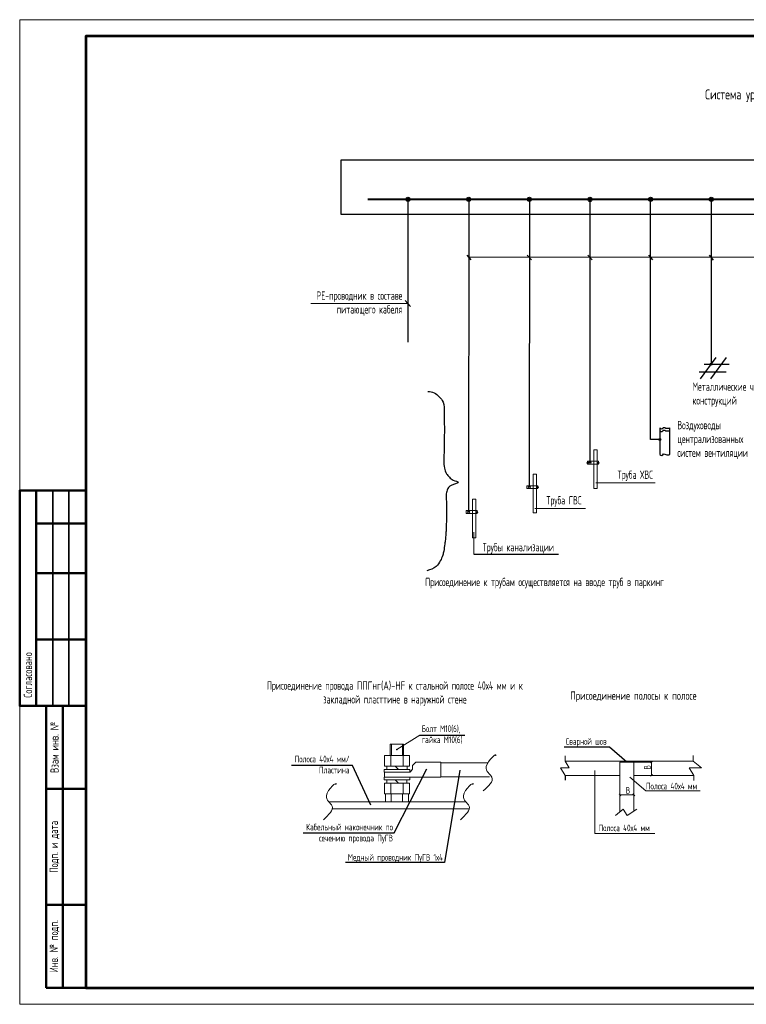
# Model space of a CAD drawing. Header units: millimetres. Extents: x -101899 to 582947, y -77476 to 345289.
# Tile 13 of 100: x 114040 to 135961, y -77476 to -47776. Entities that reach past the tile are written whole.
import ezdxf

# ---------------------------------------------------------------- set-up
doc = ezdxf.new("R2010")
doc.units = ezdxf.units.MM
doc.linetypes.add('ACAD_ISO02W100', pattern=[15, 12, -3])
doc.layers.add('$_ЭОМ', color=140, linetype='Continuous')
for name, color, linetype, lineweight in [('_ЭОМ_Текст', 7, 'Continuous', 20), ('A-DETL-____-THIN', 7, 'Continuous', 18), ('A-DETL-GENF-OTLN', 7, 'Continuous', 9), ('ФОРМАТ', 7, 'Continuous', 18)]:
    doc.layers.add(name, color=color, linetype=linetype, lineweight=lineweight)
doc.layers.add('A-DETL-____-OTLN', color=7, linetype='Continuous', lineweight=9, true_color=0x00a600)
doc.styles.add('$_Electrical_gost', font='cs_gost2304.shx', dxfattribs={"width": 0.8})
doc.styles.add('gost 207', font='cs_gost2304.shx', dxfattribs={"width": 0.7, "height": 2})

# ---------------------------------------------------------------- blocks, each defined once
blk = doc.blocks.new('*U65')
at = {"layer": 'ФОРМАТ', "lineweight": 50}
for p, q in [((5, 155), (5, 90)), ((5, 145), (20, 145)), ((5, 130), (20, 130)), ((5, 110), (20, 110)), ((8, 65), (8, 90)), ((13, 5), (13, 90)), ((8, 30), (8, 65)), ((8, 65), (20, 65)), ((8, 5), (8, 30)), ((8, 30), (20, 30)), ((20, 5), (8, 5))]:
    blk.add_line(p, q, dxfattribs=at)
at = {"layer": 'ФОРМАТ', "lineweight": 35}
for p, q in [((10, 155), (10, 90)), ((14.84, 155), (14.84, 90)), ((8, 90), (20, 90)), ((8, 90), (20, 90))]:
    blk.add_line(p, q, dxfattribs=at)
at = {"layer": 'ФОРМАТ'}
blk.add_lwpolyline([(0, 297), (630, 297), (630, 0), (0, 0)], close=True, dxfattribs=at)
at = {"layer": 'ФОРМАТ', "lineweight": 53}
blk.add_lwpolyline([(20, 5), (625, 5), (625, 292), (20, 292)], close=True, dxfattribs=at)
at = {"layer": 'ФОРМАТ', "lineweight": 50}
blk.add_lwpolyline([(20, 90), (0, 90), (0, 155), (20, 155)], dxfattribs=at)
at = {"layer": 'ФОРМАТ', "lineweight": 15, "char_height": 2.5, "rotation": 90, "style": '$_Electrical_gost'}
for s, insert, width, attachment_point in [('\\pxl1,t1;Согласовано', (2.5, 90), 65, 4), ('Взам инв. №', (10.5, 77.5), 25, 5), ('Подп. и дата', (10.5, 47.5), 35, 5), ('Инв. № подп.', (10.5, 17.5), 25, 5)]:
    blk.add_mtext(s, dxfattribs=dict(at, insert=insert, width=width, attachment_point=attachment_point))

msp = doc.modelspace()

# ---------------------------------------------------------------- hatches: boundary and pattern name
at = {"lineweight": -3}
h = msp.add_hatch(color=256, dxfattribs=at)
h.dxf.hatch_style = 1
h.paths.add_polyline_path([(125818.7, -53195.1, 1), (125689.7, -53195.1, 1)])
h = msp.add_hatch(color=256, dxfattribs=at)
h.dxf.hatch_style = 1
h.paths.add_polyline_path([(127650, -53195.1, 1), (127521.1, -53195.1, 1)])
h = msp.add_hatch(color=256, dxfattribs=at)
h.dxf.hatch_style = 1
h.paths.add_polyline_path([(129479.8, -53195, 1), (129350.9, -53195, 1)])
h = msp.add_hatch(color=256, dxfattribs=at)
h.dxf.hatch_style = 1
h.paths.add_polyline_path([(131309.3, -53195.9, 1), (131180.4, -53195.9, 1)])
h = msp.add_hatch(color=256, dxfattribs=at)
h.dxf.hatch_style = 1
h.paths.add_polyline_path([(133138.5, -53195.1, 1), (133009.6, -53195.1, 1)])
h = msp.add_hatch(color=256, dxfattribs=at)
h.dxf.hatch_style = 1
h.paths.add_polyline_path([(134968.5, -53195, 1), (134839.5, -53195, 1)])
at = {"ltscale": 20}
for points in [[(134903.2, -58139.5, 1.0000009), (134903.2, -58193.6, 1)], [(133351.2, -60413.3, -1.0000009), (133351.2, -60467.4, -1)]]:
    msp.add_hatch(color=7, dxfattribs=at).paths.add_polyline_path(points)
at = {"linetype": 'Continuous', "lineweight": 5}
for points in [[(131192.2, -61139.5, 1), (131152.6, -61139.5, 1)], [(131520.5, -61139.5, 1), (131480.9, -61139.5, 1)], [(129691, -61875.3, 1), (129651.4, -61875.3, 1)], [(127861.2, -62627.8, 1), (127821.6, -62627.8, 1)]]:
    msp.add_hatch(color=7, dxfattribs=at).paths.add_polyline_path(points)
at = {"layer": 'A-DETL-GENF-OTLN'}
msp.add_hatch(color=256, dxfattribs=at).paths.add_polyline_path([(125416.7, -69801.1), (125421.1, -69799.9), (125424.3, -69796.7), (125425.4, -69792.3), (125424.3, -69788), (125421.1, -69784.8), (125416.7, -69783.6), (125412.3, -69784.8), (125409.1, -69788), (125407.9, -69792.3), (125409.1, -69796.7), (125412.3, -69799.9)], flags=0)

# ---------------------------------------------------------------- linework, layer by layer
at = {"linetype": 'ACAD_ISO02W100'}
for p, q in [((123739.5, -52006.2), (147513.6, -52006.2)), ((123739.5, -53652.9), (123739.5, -52006.2)), ((147513.6, -53652.9), (123739.5, -53652.9))]:
    msp.add_line(p, q, dxfattribs=at)
at = {"linetype": 'Continuous'}
for p, q in [((127585.6, -53195.1), (127584.7, -62628)), ((129415.3, -53195), (129414.4, -61875.6)), ((131244.8, -53195), (131244, -61139.6)), ((133074.1, -60440.3), (133074.1, -53195)), ((134904, -53195), (134903.2, -58166.6)), ((133351.2, -60440.3), (133074.1, -60440.3))]:
    msp.add_line(p, q, dxfattribs=at)
for p, q in [((127524.6, -54877.3), (127646.5, -55023.2)), ((129354.3, -54877.3), (129476.1, -55023.2)), ((131183.8, -54877.3), (131305.6, -55023.2)), ((133013.2, -54877.3), (133135, -55023.2)), ((134842.9, -54879.2), (134964.7, -55025.1))]:
    msp.add_line(p, q)
at = {"color": 7, "linetype": 'Continuous', "lineweight": 5}
for p, q in [((122826.9, -56339.7), (125754.2, -56339.7)), ((131419.7, -61747.2), (133213.1, -61747.2)), ((129579.3, -62518.3), (131106.7, -62518.3)), ((127743.1, -63235.4), (127743.1, -63900.4))]:
    msp.add_line(p, q, dxfattribs=at)
at = {"color": 7, "linetype": 'Continuous'}
for p, q in [((125674, -56247.8), (125834.5, -56431.6)), ((134576.7, -58607.1), (135048.7, -57970.2)), ((134886.1, -58607.1), (135358.1, -57970.2))]:
    msp.add_line(p, q, dxfattribs=at)
at = {"color": 7, "ltscale": 20}
for p, q in [((133351.2, -60088.8), (133351.2, -60890.8)), ((133649.4, -60890.8), (133649.4, -60088.8))]:
    msp.add_line(p, q, dxfattribs=at)
at = {"ltscale": 20, "const_width": 64}
msp.add_lwpolyline([(124534.2, -53195), (146938.2, -53195)], dxfattribs=at)
at = {"linetype": 'Continuous'}
msp.add_lwpolyline([(125754.2, -53195.1), (125754.2, -57502.4)], dxfattribs=at)
at = {"lineweight": -3}
for points in [[(143057.1, -54944.2), (127579, -54942.3)], [(127743.1, -63900.4), (130295.9, -63900.4)]]:
    msp.add_lwpolyline(points, dxfattribs=at)
for points in [[(134686.1, -58166.6), (135441, -58166.6)], [(134542.8, -58401.8), (135354.3, -58401.8)], [(126108.1, -69354.2), (127465, -69355.9)], [(132357, -70167), (131830.3, -69717.5), (130463.8, -69717.5)], [(124637.7, -71471.9), (124079.3, -70271.4), (122240.4, -70271.4)], [(122595, -72301.9), (125334.9, -72301.9), (126320.4, -70373.5)], [(127321.9, -70412.2), (126852.6, -73201), (123873.5, -73199)], [(130492, -70569.8), (130492, -70712)]]:
    msp.add_lwpolyline(points)
at = {"color": 7, "linetype": 'Continuous', "lineweight": 5}
for points in [[(131456.7, -60747.9), (131356.7, -60747.9), (131356.7, -61918), (131456.7, -61918)], [(131172.4, -61183.5), (131500.7, -61183.5), (131500.7, -61095.9), (131172.4, -61095.9)], [(129627.2, -61483.7), (129527.1, -61483.7), (129527.1, -62653.8), (129627.2, -62653.8)], [(129342.9, -61919.3), (129671.2, -61919.3), (129671.2, -61831.7), (129342.9, -61831.7)], [(127797.4, -62236.1), (127697.4, -62236.1), (127697.4, -63406.3), (127797.4, -63406.3)], [(127513.1, -62671.8), (127841.4, -62671.8), (127841.4, -62584.1), (127513.1, -62584.1)]]:
    msp.add_lwpolyline(points, close=True, dxfattribs=at)
at = {"lineweight": 30, "ltscale": 20}
for centre in [(125754.2, -53195.1), (127585.6, -53195.1), (129415.3, -53195), (131244.8, -53195.9), (133074.1, -53195.1), (134904, -53195)]:
    msp.add_circle(centre, 64.5, dxfattribs=at)
at = {"color": 7, "ltscale": 20}
for centre in [(134903.2, -58166.6), (133351.2, -60440.3)]:
    msp.add_circle(centre, 27.1, dxfattribs=at)
msp.add_circle((134903.2, -58166.6), 22.7)
at = {"color": 7, "linetype": 'Continuous', "lineweight": 5}
for centre, radius in [((131172.4, -61139.5), 19.8), ((131244, -61139.8), 35), ((131500.7, -61139.5), 19.8), ((129414.4, -61875.6), 35), ((129671.2, -61875.3), 19.8), ((127584.7, -62628), 35), ((127841.4, -62627.8), 19.8)]:
    msp.add_circle(centre, radius, dxfattribs=at)
msp.add_spline([(126350.7, -58988.4), (126541.7, -59028.6), (126692.5, -59149.2), (126813.1, -59309.9), (126843.6, -59629.3), (126848.1, -59914.7), (126853.3, -60184), (126844.8, -60413.4), (126846.9, -60613), (126843.3, -60837), (126833.2, -61078.2), (126853.3, -61299.2), (126913.6, -61470), (127005.9, -61578.2), (127119.3, -61663.1), (127265.5, -61731.2), (127185, -61771.4), (127079.3, -61814.1), (126994, -61861.8), (126933.7, -61972.3), (126903.6, -62113), (126913.6, -62303.9), (126913.6, -62514.9), (126914.6, -62684.7), (126914.4, -62849.1), (126908.4, -63017.8), (126903.6, -63167.9), (126893.5, -63298.5), (126882.6, -63459.6), (126863.4, -63589.9), (126833.2, -63810.9), (126803, -63931.5), (126729.6, -64094.9), (126607.7, -64270.3), (126322.5, -64397.7)], degree=3)
at = {"color": 7, "ltscale": 20}
for points in [[(133351.2, -60088.8), (133414, -60116), (133466.7, -60073.8), (133532.6, -60092.3), (133649.4, -60088.8)], [(133351.2, -60171.4), (133414, -60198.5), (133466.7, -60156.3), (133532.6, -60174.8), (133649.4, -60171.4)], [(133351.2, -60890.8), (133414, -60918), (133466.7, -60875.7), (133532.6, -60894.2), (133649.4, -60890.8)]]:
    msp.add_spline(points, degree=3, dxfattribs=at)
at = {"layer": 'A-DETL-____-OTLN', "color": 7}
for p, q in [((125416.7, -69792.3), (126108.1, -69354.2)), ((125255.4, -69968.3), (125255.4, -69630.8)), ((125590.3, -69968.3), (125590.3, -69630.8)), ((125233.9, -69969), (125233.9, -70295.7)), ((125611.7, -69969), (125611.7, -70295.7)), ((134356.8, -70140.6), (134356.8, -69968.8)), ((125118.7, -70298.4), (125118.7, -70394.8)), ((125467, -70397.5), (125373.2, -70298.4)), ((125726.9, -70298.4), (125726.9, -70394.8)), ((126757.5, -70188.5), (128154.6, -70188.5)), ((132567.2, -70167), (133101, -70167.5)), ((133128.8, -70139.3), (133073.4, -70194.7)), ((133101, -70167), (133102.3, -70569.8)), ((126757.5, -70616.9), (128216.5, -70616.9)), ((132930.7, -71038.1), (132446.1, -70626.3)), ((134375.8, -70569.8), (132567.2, -70569.8)), ((133130, -70542.1), (133074.6, -70597.5)), ((125118.6, -70803.5), (125118.6, -70706.2)), ((125233.8, -71130.3), (125233.8, -70805)), ((125470.9, -70804.8), (125371.7, -70705.6)), ((125610.3, -71130.3), (125610.3, -70805)), ((125724.3, -70803.5), (125724.3, -70706.2)), ((125076.3, -71368.9), (125076.3, -71129.8)), ((125245.5, -71368.9), (125245.5, -71129.8)), ((125591.1, -71368.9), (125591.1, -71129.8)), ((125767.5, -71368.9), (125767.5, -71129.8)), ((132177.3, -71186.9), (132122, -71131.5)), ((132568.9, -71157.9), (132147.6, -71157.9)), ((132596.7, -71185.8), (132541.3, -71130.4)), ((134563.8, -71039.8), (132930.7, -71039.8)), ((123377.7, -71372.6), (127498.7, -71372.6)), ((123456.4, -71579.1), (127603.6, -71579.1))]:
    msp.add_line(p, q, dxfattribs=at)
at = {"layer": 'A-DETL-____-OTLN', "color": 7, "flags": 128}
for points in [[(125220.6, -69968.3), (125220.6, -69630.8), (125622.4, -69630.8), (125622.4, -69970.9)], [(132151.6, -70569.8), (130492, -70569.8), (130359.2, -70340.4), (130619.4, -70340.4), (130493.8, -70140.6), (130493.8, -69984.4)], [(125049.1, -70475.1), (125049.1, -70625.1), (126747.7, -70625.1), (126747.7, -70175.2), (125992.1, -70175.2), (125887.6, -70274.3), (125887.6, -70378.7), (125815.3, -70472.5)], [(130493.8, -70140.6), (134356.8, -70140.6), (134606.3, -70340.4), (134239.4, -70340.4), (134375.8, -70569.8), (134375.8, -70720.5)], [(132146.8, -71645.4), (132146.8, -70167), (132567.2, -70167), (132567.2, -71625.2)], [(131392.8, -70427.4), (131392.8, -72320.7), (133203.8, -72320.7)], [(132012.5, -71776.9), (132245.9, -71587.5), (132362.6, -71784.2), (132654.3, -71587.5)]]:
    msp.add_lwpolyline(points, dxfattribs=at)
for points in [[(125046.4, -69971.7), (125796.6, -69971.7), (125796.6, -70295.7), (125046.4, -70295.7)], [(125034.7, -70624.6), (125808.4, -70624.6), (125808.4, -70705.2), (125034.7, -70705.2)], [(125035.7, -70394.8), (125810, -70394.8), (125810, -70475.1), (125035.7, -70475.1)], [(125047.3, -70806), (125796.5, -70806), (125796.5, -71129.8), (125047.3, -71129.8)]]:
    msp.add_lwpolyline(points, close=True, dxfattribs=at)
at = {"layer": 'A-DETL-____-OTLN', "color": 7}
for points, knots in [([(128403.1, -69984.1), (128451.9, -69848.9), (127900.2, -70362.5), (128458.2, -70641.9), (128183, -70893.7), (128024.9, -71038.2)], [0, 0, 0, 0, 431.1628312, 792.7703458, 1280.5265129, 1280.5265129, 1280.5265129, 1280.5265129]), ([(123580.3, -70852.5), (123629.1, -70717.3), (123077.4, -71230.9), (123635.4, -71510.3), (123360.2, -71762.1), (123202.1, -71906.7)], [0, 0, 0, 0, 431.1628312, 792.7703458, 1280.5265128, 1280.5265128, 1280.5265128, 1280.5265128]), ([(127713, -70852.5), (127761.8, -70717.3), (127210.1, -71230.9), (127768.1, -71510.3), (127492.9, -71762.1), (127334.8, -71906.7)], [0, 0, 0, 0, 431.1628312, 792.7703458, 1280.5265129, 1280.5265129, 1280.5265129, 1280.5265129])]:
    msp.add_open_spline(points, degree=3, knots=knots, dxfattribs=at)
at = {"layer": 'A-DETL-____-THIN'}
for start, end in [(0, 180), (180, 0)]:
    msp.add_arc((125416.7, -69792.3), 8.75, start, end, dxfattribs=at)

# ---------------------------------------------------------------- block references
at = {"layer": '$_ЭОМ', "xscale": 100, "yscale": 100, "zscale": 100}
msp.add_blockref('*U65', (114040.1, -77475.9), dxfattribs=at)

# ---------------------------------------------------------------- texts
at = {"layer": '_ЭОМ_Текст', "linetype": 'Continuous', "style": 'gost 207'}
for s, insert, char_height, width, attachment_point in [('{\\W0.9;Cистема уравнивания потенциалов} ', (134712.3, -50071.3), 300, 6326.782, 4), ('PЕ-проводник в составе питающего кабеля', (125583.6, -56339.7), 250, 2837.991, 6), ('Металлические части строительных конструкций', (134339, -59087), 250, 3213.753, 4), ('Воздуховоды централизованных \\Pсистем вентиляции', (133882.4, -60456.2), 250, 2312.47, 4), ('Труба ХВС', (133143.7, -61534.8), 250, 3283.886, 6), ('Труба ГВС', (129929.4, -62305.9), 250, 3283.886, 4), ('Трубы канализации', (128008.1, -63721.4), 250, 3283.886, 4), ('Присоединение к трубам осуществляется на вводе труб в паркинг', (129871.6, -64771.7), 250, 7674.218, 5), ('Присоединение провода {\\W0.8;ППГнг(А)-HF} к стальной полосе 40х4 мм и к закладной пласттине в наружной стене', (125357.8, -68103), 250, 6778.801, 5), ('{\\W0.8;Присоединение полосы к полосе}', (132556.6, -68198.5), 250, 4127.164, 5), ('{\\W0.8;Болт М10(6),\\Pгайка М10(6)}', (126167.1, -69338.7), 200, 1325.213, 4), ('{\\W0.8;Сварной шов}', (130513.6, -69574.1), 200, 1302.075, 4), ('{\\W0.8;Полоса 40х4 мм/\\PПластина}', (123990, -70243.1), 200, 1767.012, 6), ('{\\W0.8;В}', (132323.6, -71024.1), 200, 134.459, 4), ('{\\W0.8;Полоса 40х4 мм}', (132933.6, -70894.1), 200, 2067.303, 4), ('{\\W0.8;Кабельный наконечник по сечению провода ПуГВ}', (125300.4, -72323.3), 200, 2712.847, 6), ('{\\W0.8;Полоса 40х4 мм}', (131503.6, -72154.1), 200, 2067.303, 4), ('{\\W0.8;Медный проводник ПуГВ 1х4}', (126806.7, -73068.7), 200, 2909.499, 6)]:
    msp.add_mtext(s, dxfattribs=dict(at, insert=insert, char_height=char_height, width=width, attachment_point=attachment_point))
at = {"layer": '_ЭОМ_Текст', "linetype": 'Continuous', "insert": (132975.9, -70392.1), "char_height": 200, "width": 134.459, "attachment_point": 4, "rotation": 90, "style": 'gost 207'}
msp.add_mtext('{\\W0.8;В}', dxfattribs=at)

doc.saveas('drawing.dxf')
